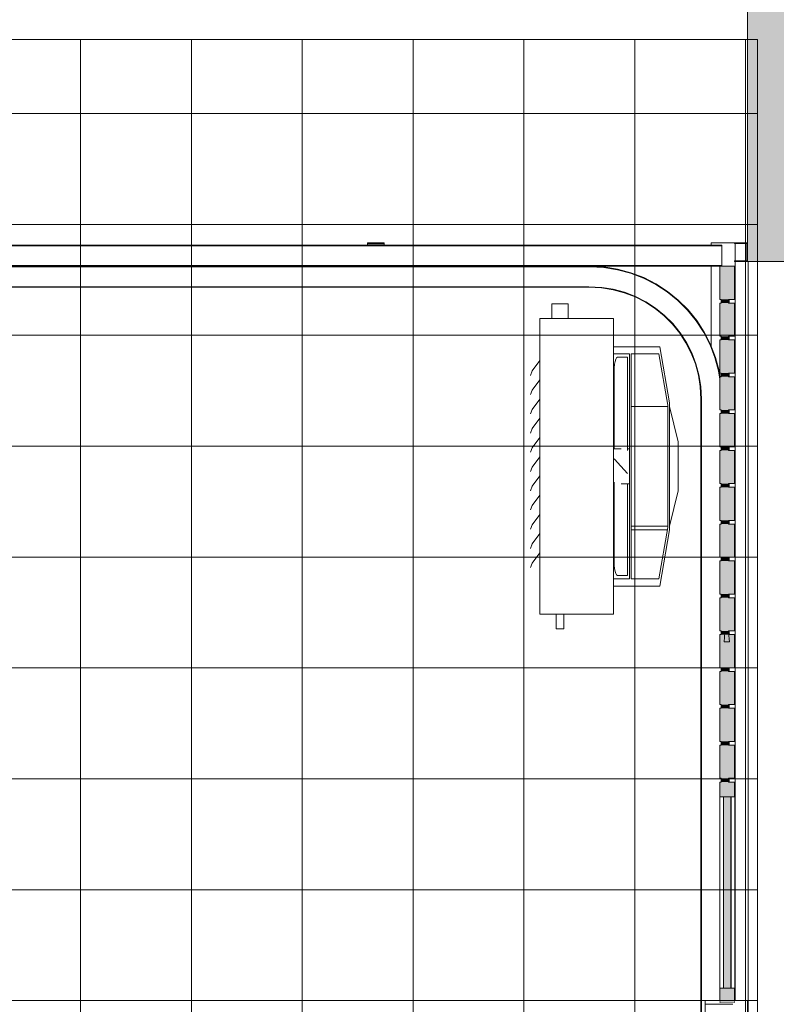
# Model space of a CAD drawing. Header units: millimetres. Extents: x -47038 to 86296, y -75637 to 48966.
# Tile 169 of 174: x 72593 to 74641, y 37870 to 40534. Entities that reach past the tile are written whole.
import ezdxf

# ---------------------------------------------------------------- set-up
doc = ezdxf.new("R2010")
doc.units = ezdxf.units.MM
doc.linetypes.add('Wipeout_Contour', pattern=[1000, 0, -1000])
for name, color, linetype, lineweight, true_color in [('00 - SUFIT Z BLACHY_Nr_pióra__95', 7, 'Continuous', 20, 0x7c7c7c), ('0_Nr_pióra__95', 7, 'Continuous', 20, 0x7c7c7c), ('420-K Ściany_Nr_pióra__95', 7, 'Continuous', 20, 0x7c7c7c)]:
    doc.layers.add(name, color=color, linetype=linetype, lineweight=lineweight, true_color=true_color)
for name, color, linetype, lineweight in [('Nowe_154-Z Ciepłociągi_Nr_pióra__93', 9, 'Continuous', 20), ('Nowe_Drzwi Archicad_Nr_pióra__93', 9, 'Continuous', 20), ('XREF', 8, 'Continuous', 9)]:
    doc.layers.add(name, color=color, linetype=linetype, lineweight=lineweight)
doc.layers.add('Nowe_Drzwi Archicad', color=7, linetype='Continuous')

# ---------------------------------------------------------------- blocks, each defined once
blk = doc.blocks.new('A$C67FE79C0')
at = {"layer": '00 - SUFIT Z BLACHY_Nr_pióra__95', "linetype": 'Continuous', "lineweight": 5}
blk.add_hatch(color=8, dxfattribs=at).paths.add_polyline_path([(2971.45, 552.83), (2971.45, 470), (3034.45, 470), (3034.45, 552.83)])
at = {"layer": '420-K Ściany_Nr_pióra__95', "linetype": 'Continuous', "lineweight": 5}
blk.add_hatch(color=8, dxfattribs=at).paths.add_polyline_path([(2971.45, 410), (3034.45, 410), (3034.45, 470), (2971.45, 470)])
at = {"color": 8, "lineweight": 5}
for p, q in [((2971.45, 415), (2967.95, 415)), ((2967.95, 415), (2967.95, 414.84)), ((2967.95, 414.84), (2971.29, 414.84)), ((2971.29, 414.84), (2971.29, 410.16)), ((2971.45, 410), (2971.45, 415)), ((2971.29, 410.16), (2967.95, 410.16)), ((2967.95, 410.16), (2967.95, 410)), ((2967.95, 410), (2971.45, 410)), ((2966.35, 309.59), (2966.35, 309.02)), ((2966.4, 309.02), (2966.35, 309.59)), ((2966.35, 309.02), (2966.4, 309.02))]:
    blk.add_line(p, q, dxfattribs=at)
at = {"layer": '00 - SUFIT Z BLACHY_Nr_pióra__95', "color": 8, "linetype": 'Continuous', "lineweight": 5}
blk.add_line((2971.45, 552.83), (2971.45, 470), dxfattribs=at)
at = {"layer": '0_Nr_pióra__95', "color": 8, "linetype": 'Continuous', "lineweight": 5}
for p, q in [((2974.13, 470), (36.92, 470)), ((2790.93, 19.39), (2790.93, 470)), ((2820.93, 19.39), (2820.93, 470)), ((2850.93, 19.39), (2850.93, 470)), ((2880.93, 19.39), (2880.93, 470)), ((2910.93, 0), (2910.93, 470)), ((2940.93, 0), (2940.93, 470)), ((2974.13, 0), (2974.13, 470)), ((36.92, 450), (2974.13, 450)), ((1336.33, 420), (2974.13, 420)), ((3034.45, 410), (2971.45, 410)), ((1336.33, 390), (2974.13, 390)), ((1336.33, 360), (2974.13, 360)), ((1336.33, 330), (2974.13, 330)), ((1336.33, 300), (2974.13, 300)), ((1336.33, 270), (2974.13, 270)), ((1336.33, 240), (2974.13, 240))]:
    blk.add_line(p, q, dxfattribs=at)
at = {"layer": '420-K Ściany_Nr_pióra__95', "color": 8, "linetype": 'Continuous', "lineweight": 5}
for p, q in [((2912.59, 470), (25.06, 470)), ((2971.45, 470), (2946.84, 470))]:
    blk.add_line(p, q, dxfattribs=at)
at = {"layer": '420-K Ściany_Nr_pióra__95', "color": 8, "linetype": 'Continuous', "lineweight": 5, "flags": 128}
blk.add_lwpolyline([(2971.45, 470), (2971.45, 415), (2971.45, 410)], dxfattribs=at)
at = {"layer": 'Nowe_154-Z Ciepłociągi_Nr_pióra__93', "color": 8, "linetype": 'Continuous', "lineweight": 5}
for p, q in [((2918.52, 398.55), (2918.59, 398.55)), ((2918.52, 394.55), (2918.52, 398.55)), ((2918.59, 398.55), (2918.81, 398.55)), ((2918.81, 398.55), (2919.16, 398.55)), ((2919.16, 398.55), (2919.62, 398.55)), ((2919.62, 398.55), (2920.15, 398.55)), ((2920.15, 398.55), (2920.72, 398.55)), ((2920.72, 398.55), (2921.29, 398.55)), ((2921.29, 398.55), (2921.82, 398.55)), ((2921.82, 398.55), (2922.27, 398.55)), ((2922.27, 398.55), (2922.62, 398.55)), ((2922.62, 398.55), (2922.84, 398.55)), ((2922.84, 398.55), (2922.92, 398.55)), ((2922.92, 394.55), (2922.92, 398.55)), ((2915.22, 314.55), (2915.22, 394.55)), ((2935.22, 394.55), (2915.22, 394.55)), ((2935.22, 314.55), (2935.22, 394.55)), ((2947.7, 386.93), (2935.22, 386.93)), ((2950.35, 371.7), (2947.7, 386.93)), ((2935.22, 385.03), (2939.47, 385.03)), ((2936.02, 383.95), (2935.8, 383.57)), ((2936.26, 384.08), (2936.02, 383.95)), ((2939, 384.08), (2936.26, 384.08)), ((2939, 358.87), (2939, 384.08)), ((2939.47, 385.03), (2939.47, 324.08)), ((2939.95, 324.08), (2939.95, 385.03)), ((2939.95, 385.03), (2947.46, 385.03)), ((2947.46, 385.03), (2949.88, 371.1)), ((2913.12, 380.35), (2915.22, 383.15)), ((2935.38, 381.25), (2935.35, 380.27)), ((2935.47, 382.17), (2935.38, 381.25)), ((2935.61, 382.96), (2935.47, 382.17)), ((2935.8, 383.57), (2935.61, 382.96)), ((2912.72, 379.15), (2913.12, 380.35)), ((2935.35, 380.27), (2935.35, 359.31)), ((2913.12, 375.15), (2915.22, 377.95)), ((2912.72, 373.95), (2913.12, 375.15)), ((2913.12, 369.95), (2915.22, 372.75)), ((2939.95, 370.74), (2949.88, 370.74)), ((2949.88, 371.1), (2949.88, 338.01)), ((2950.35, 337.41), (2950.35, 371.7)), ((2950.35, 370.74), (2952.72, 361.22)), ((2912.72, 368.75), (2913.12, 369.95)), ((2913.12, 364.75), (2915.22, 367.55)), ((2912.72, 363.55), (2913.12, 364.75)), ((2913.12, 359.55), (2915.22, 362.35)), ((2952.72, 361.22), (2952.72, 360.99)), ((2952.72, 360.99), (2952.72, 360.33)), ((2952.72, 360.33), (2952.72, 359.27)), ((2912.72, 358.35), (2913.12, 359.55)), ((2913.12, 354.35), (2915.22, 357.15)), ((2935.22, 359.31), (2937.24, 359.31)), ((2939, 359.31), (2939.47, 359.31)), ((2952.72, 359.27), (2952.72, 357.89)), ((2952.72, 357.89), (2952.72, 356.28)), ((2912.72, 353.15), (2913.12, 354.35)), ((2935.38, 356.56), (2935.35, 356.59)), ((2935.47, 356.46), (2935.38, 356.56)), ((2935.61, 356.3), (2935.47, 356.46)), ((2935.8, 356.1), (2935.61, 356.3)), ((2936.02, 355.86), (2935.8, 356.1)), ((2936.26, 355.61), (2936.02, 355.86)), ((2939, 352.65), (2936.26, 355.61)), ((2952.72, 356.28), (2952.72, 354.55)), ((2952.72, 354.55), (2952.72, 352.83)), ((2913.12, 349.15), (2915.22, 351.95)), ((2952.72, 352.83), (2952.72, 351.22)), ((2912.72, 347.95), (2913.12, 349.15)), ((2935.22, 349.79), (2935.35, 349.79)), ((2935.35, 328.84), (2935.35, 350.29)), ((2937.24, 349.79), (2939.47, 349.79)), ((2939, 349.79), (2939, 325.03)), ((2952.72, 351.22), (2952.72, 349.84)), ((2952.72, 349.84), (2952.72, 348.78)), ((2913.12, 343.95), (2915.22, 346.75)), ((2950.35, 338.36), (2952.72, 347.89)), ((2952.72, 348.78), (2952.72, 348.11)), ((2952.72, 348.11), (2952.72, 347.89)), ((2912.72, 342.75), (2913.12, 343.95)), ((2913.12, 338.75), (2915.22, 341.55)), ((2912.72, 337.55), (2913.12, 338.75)), ((2939.95, 338.36), (2949.88, 338.36)), ((2913.12, 333.55), (2915.22, 336.35)), ((2939.95, 337.41), (2949.78, 337.41)), ((2949.88, 338.01), (2947.46, 324.08)), ((2947.7, 322.17), (2950.35, 337.41)), ((2912.72, 332.35), (2913.12, 333.55)), ((2913.12, 328.35), (2915.22, 331.15)), ((2912.72, 327.15), (2913.12, 328.35)), ((2935.38, 327.85), (2935.35, 328.84)), ((2935.47, 326.93), (2935.38, 327.85)), ((2935.61, 326.14), (2935.47, 326.93)), ((2935.8, 325.54), (2935.61, 326.14)), ((2936.02, 325.16), (2935.8, 325.54)), ((2936.26, 325.03), (2936.02, 325.16)), ((2939, 325.03), (2936.26, 325.03)), ((2939.47, 324.08), (2935.22, 324.08)), ((2947.46, 324.08), (2939.95, 324.08)), ((2935.22, 322.17), (2947.7, 322.17)), ((2935.22, 314.55), (2915.22, 314.55)), ((2919.67, 314.55), (2919.67, 310.55)), ((2921.77, 314.55), (2921.77, 310.55)), ((2919.7, 310.55), (2919.67, 310.55)), ((2919.81, 310.55), (2919.7, 310.55)), ((2919.98, 310.55), (2919.81, 310.55)), ((2920.19, 310.55), (2919.98, 310.55)), ((2920.45, 310.55), (2920.19, 310.55)), ((2920.72, 310.55), (2920.45, 310.55)), ((2920.99, 310.55), (2920.72, 310.55)), ((2921.24, 310.55), (2920.99, 310.55)), ((2921.46, 310.55), (2921.24, 310.55)), ((2921.63, 310.55), (2921.46, 310.55)), ((2921.73, 310.55), (2921.63, 310.55)), ((2921.77, 310.55), (2921.73, 310.55))]:
    blk.add_line(p, q, dxfattribs=at)
at = {"layer": 'Nowe_Drzwi Archicad_Nr_pióra__93', "color": 8, "linetype": 'Continuous', "lineweight": 5}
for p, q in [((2514.84, 414.4), (2964.54, 414.4)), ((2514.84, 414.24), (2964.54, 414.24)), ((2868.58, 414.8), (2868.58, 415)), ((2873.08, 415), (2868.58, 415)), ((2873.08, 414.8), (2868.58, 414.8)), ((2868.59, 414.4), (2868.59, 414.8)), ((2873.08, 414.8), (2873.08, 415)), ((2873.08, 415), (2873.09, 415)), ((2873.09, 414.8), (2873.08, 414.8)), ((2873.09, 415), (2873.09, 414.8)), ((2873.09, 414.4), (2873.09, 414.8)), ((2961.64, 415), (2967.95, 415)), ((2961.64, 414.4), (2961.64, 415)), ((2964.54, 414.4), (2964.54, 414.24)), ((2964.54, 414.24), (2964.54, 414.4)), ((2964.54, 414.24), (2964.54, 408.86)), ((2967.95, 415), (2967.95, 414.84)), ((2971.45, 415), (2967.95, 415)), ((2971.29, 414.84), (2967.95, 414.84)), ((2968.13, 410.16), (2968.13, 414.84)), ((2971.29, 414.84), (2971.29, 410.16)), ((2514.84, 408.86), (2964.54, 408.86)), ((2514.84, 408.7), (2928.67, 408.7)), ((2928.67, 408.54), (2514.84, 408.54)), ((2932.57, 408.5), (2928.67, 408.7)), ((2928.67, 408.7), (2963.95, 408.7)), ((2932.55, 408.34), (2928.67, 408.54)), ((2936.22, 407.76), (2932.55, 408.34)), ((2936.26, 407.91), (2932.57, 408.5)), ((2932.57, 408.5), (2932.57, 408.5)), ((2939.82, 406.79), (2936.22, 407.76)), ((2939.87, 406.94), (2936.26, 407.91)), ((2936.26, 407.91), (2936.26, 407.91)), ((2961.64, 387.01), (2961.64, 408.7)), ((2963.95, 408.7), (2963.95, 399.73)), ((2967.95, 408.7), (2963.95, 408.7)), ((2964.54, 408.86), (2964.54, 408.7)), ((2964.54, 408.7), (2964.54, 408.86)), ((2967.95, 410.16), (2967.95, 410)), ((2971.29, 410.16), (2967.95, 410.16)), ((2971.45, 410), (2967.95, 410)), ((2968.13, 408.7), (2967.95, 408.7)), ((2967.95, 408.7), (2967.95, 399.73)), ((2968.13, 408.7), (2968.13, 410)), ((2968.13, 399.73), (2968.13, 408.7)), ((2971.63, 102.7), (2971.63, 410)), ((2943.29, 405.46), (2939.82, 406.79)), ((2939.87, 406.94), (2939.87, 406.95)), ((2943.35, 405.61), (2939.87, 406.94)), ((2943.36, 405.61), (2939.87, 406.94)), ((2946.6, 403.77), (2943.29, 405.46)), ((2946.68, 403.91), (2943.35, 405.61)), ((2946.68, 403.91), (2943.36, 405.61)), ((2928.53, 403.16), (2514.84, 403.16)), ((2928.52, 403), (2514.84, 403)), ((2931.97, 402.82), (2928.52, 403)), ((2931.99, 402.98), (2928.53, 403.16)), ((2935.07, 402.33), (2931.97, 402.82)), ((2931.99, 402.98), (2931.99, 402.98)), ((2935.1, 402.48), (2931.99, 402.98)), ((2938.1, 401.52), (2935.07, 402.33)), ((2935.11, 402.48), (2935.1, 402.48)), ((2938.15, 401.67), (2935.1, 402.48)), ((2949.72, 401.75), (2946.6, 403.77)), ((2949.81, 401.87), (2946.68, 403.91)), ((2949.82, 401.87), (2946.68, 403.91)), ((2941.03, 400.39), (2938.1, 401.52)), ((2941.1, 400.54), (2938.15, 401.67)), ((2938.15, 401.67), (2938.15, 401.67)), ((2941.1, 400.54), (2938.15, 401.67)), ((2943.83, 398.97), (2941.03, 400.39)), ((2943.91, 399.1), (2941.1, 400.54)), ((2943.91, 399.1), (2941.1, 400.54)), ((2952.61, 399.41), (2949.72, 401.75)), ((2952.72, 399.52), (2949.81, 401.87)), ((2952.72, 399.52), (2949.82, 401.87)), ((2964.35, 399.73), (2963.95, 399.73)), ((2964.35, 399.73), (2964.35, 398.73)), ((2966.35, 399.73), (2966.35, 398.73)), ((2967.95, 399.73), (2966.35, 399.73)), ((2966.53, 398.73), (2966.53, 399.73)), ((2967.95, 399.73), (2968.13, 399.73)), ((2968.13, 398.73), (2968.13, 399.73)), ((2946.46, 397.26), (2943.83, 398.97)), ((2946.56, 397.39), (2943.91, 399.1)), ((2946.55, 397.39), (2943.91, 399.1)), ((2948.9, 395.28), (2946.46, 397.26)), ((2949.01, 395.4), (2946.55, 397.39)), ((2949.01, 395.4), (2946.56, 397.39)), ((2955.24, 396.78), (2952.61, 399.41)), ((2955.36, 396.88), (2952.72, 399.52)), ((2955.36, 396.88), (2952.72, 399.52)), ((2963.95, 398.73), (2963.95, 389.76)), ((2964.35, 398.73), (2963.95, 398.73)), ((2967.95, 398.73), (2966.35, 398.73)), ((2968.13, 398.73), (2967.95, 398.73)), ((2967.95, 398.73), (2967.95, 389.76)), ((2968.13, 389.76), (2968.13, 398.73)), ((2951.12, 393.06), (2948.9, 395.28)), ((2951.24, 393.17), (2949.01, 395.4)), ((2951.24, 393.17), (2949.01, 395.4)), ((2957.58, 393.89), (2955.24, 396.78)), ((2957.71, 393.98), (2955.36, 396.88)), ((2957.71, 393.98), (2955.36, 396.88)), ((2953.09, 390.62), (2951.12, 393.06)), ((2953.22, 390.72), (2951.24, 393.17)), ((2953.22, 390.72), (2951.24, 393.17)), ((2959.61, 390.77), (2957.58, 393.89)), ((2959.75, 390.85), (2957.71, 393.98)), ((2959.75, 390.85), (2957.71, 393.98)), ((2954.8, 387.99), (2953.09, 390.62)), ((2954.94, 388.07), (2953.22, 390.72)), ((2954.94, 388.07), (2953.22, 390.72)), ((2961.3, 387.45), (2959.61, 390.77)), ((2961.44, 387.52), (2959.75, 390.85)), ((2961.44, 387.52), (2959.75, 390.85)), ((2964.35, 389.76), (2963.95, 389.76)), ((2964.35, 389.76), (2964.35, 388.76)), ((2966.35, 389.76), (2966.35, 388.76)), ((2967.95, 389.76), (2966.35, 389.76)), ((2966.53, 388.76), (2966.53, 389.76)), ((2967.95, 389.76), (2968.13, 389.76)), ((2968.13, 388.76), (2968.13, 389.76)), ((2956.23, 385.2), (2954.8, 387.99)), ((2956.38, 385.26), (2954.94, 388.07)), ((2956.37, 385.26), (2954.94, 388.07)), ((2962.63, 383.98), (2961.3, 387.45)), ((2962.78, 384.03), (2961.44, 387.52)), ((2961.64, 387.01), (2961.44, 387.52)), ((2962.78, 384.03), (2961.64, 387.01)), ((2963.95, 388.76), (2963.95, 379.79)), ((2964.35, 388.76), (2963.95, 388.76)), ((2967.95, 388.76), (2966.35, 388.76)), ((2968.13, 388.76), (2967.95, 388.76)), ((2967.95, 388.76), (2967.95, 379.79)), ((2968.13, 379.79), (2968.13, 388.76)), ((2957.35, 382.27), (2956.23, 385.2)), ((2957.5, 382.31), (2956.37, 385.26)), ((2957.51, 382.31), (2956.38, 385.26)), ((2963.59, 380.39), (2962.63, 383.98)), ((2963.75, 380.42), (2962.78, 384.03)), ((2963.75, 380.42), (2962.78, 384.03)), ((2958.16, 379.23), (2957.35, 382.27)), ((2958.32, 379.27), (2957.5, 382.31)), ((2958.32, 379.27), (2957.51, 382.31)), ((2958.66, 376.13), (2958.16, 379.23)), ((2958.82, 376.15), (2958.32, 379.27)), ((2958.81, 376.15), (2958.32, 379.27)), ((2963.95, 378.14), (2963.59, 380.39)), ((2964, 378.8), (2963.75, 380.42)), ((2964.01, 378.8), (2963.75, 380.42)), ((2964.35, 379.79), (2963.95, 379.79)), ((2963.95, 378.8), (2963.95, 369.82)), ((2964.35, 378.8), (2963.95, 378.8)), ((2964.35, 379.79), (2964.35, 378.8)), ((2966.35, 379.79), (2966.35, 378.8)), ((2967.95, 379.79), (2966.35, 379.79)), ((2967.95, 378.8), (2966.35, 378.8)), ((2966.53, 378.8), (2966.53, 379.79)), ((2967.95, 379.79), (2968.13, 379.79)), ((2968.13, 378.8), (2967.95, 378.8)), ((2967.95, 378.8), (2967.95, 369.82)), ((2968.13, 378.8), (2968.13, 379.79)), ((2968.13, 369.82), (2968.13, 378.8)), ((2958.84, 372.69), (2958.66, 376.13)), ((2958.99, 372.69), (2958.81, 376.15)), ((2959, 372.69), (2958.82, 376.15)), ((2958.84, 0), (2958.84, 372.69)), ((2958.99, 0), (2958.99, 372.69)), ((2959, 0), (2959, 372.69)), ((2964.35, 369.82), (2963.95, 369.82)), ((2963.95, 368.83), (2963.95, 359.86)), ((2964.35, 368.83), (2963.95, 368.83)), ((2964.35, 369.82), (2964.35, 368.83)), ((2966.35, 369.82), (2966.35, 368.83)), ((2967.95, 369.82), (2966.35, 369.82)), ((2967.95, 368.83), (2966.35, 368.83)), ((2966.53, 368.83), (2966.53, 369.82)), ((2967.95, 369.82), (2968.13, 369.82)), ((2968.13, 368.83), (2967.95, 368.83)), ((2967.95, 368.83), (2967.95, 359.86)), ((2968.13, 368.83), (2968.13, 369.82)), ((2968.13, 359.86), (2968.13, 368.83)), ((2964.35, 359.86), (2963.95, 359.86)), ((2964.35, 359.86), (2964.35, 358.86)), ((2966.35, 359.86), (2966.35, 358.86)), ((2967.95, 359.86), (2966.35, 359.86)), ((2966.53, 358.86), (2966.53, 359.86)), ((2967.95, 359.86), (2968.13, 359.86)), ((2968.13, 309.02), (2968.13, 359.86)), ((2963.95, 358.86), (2963.95, 349.89)), ((2964.35, 358.86), (2963.95, 358.86)), ((2967.95, 358.86), (2966.35, 358.86)), ((2968.13, 358.86), (2967.95, 358.86)), ((2967.95, 358.86), (2967.95, 349.89)), ((2968.13, 349.89), (2968.13, 358.86)), ((2964.35, 349.89), (2963.95, 349.89)), ((2964.35, 349.89), (2964.35, 348.89)), ((2966.35, 349.89), (2966.35, 348.89)), ((2967.95, 349.89), (2966.35, 349.89)), ((2966.53, 348.89), (2966.53, 349.89)), ((2967.95, 349.89), (2968.13, 349.89)), ((2963.95, 348.89), (2963.95, 339.92)), ((2964.35, 348.89), (2963.95, 348.89)), ((2967.95, 348.89), (2966.35, 348.89)), ((2968.13, 348.89), (2967.95, 348.89)), ((2967.95, 348.89), (2967.95, 339.92)), ((2968.13, 339.92), (2968.13, 348.89)), ((2964.35, 339.92), (2963.95, 339.92)), ((2963.95, 338.92), (2963.95, 329.95)), ((2964.35, 338.92), (2963.95, 338.92)), ((2964.35, 339.92), (2964.35, 338.92)), ((2966.35, 339.92), (2966.35, 338.92)), ((2967.95, 339.92), (2966.35, 339.92)), ((2967.95, 338.92), (2966.35, 338.92)), ((2966.53, 338.92), (2966.53, 339.92)), ((2967.95, 339.92), (2968.13, 339.92)), ((2968.13, 338.92), (2967.95, 338.92)), ((2967.95, 338.92), (2967.95, 329.95)), ((2968.13, 329.95), (2968.13, 338.92)), ((2964.35, 329.95), (2963.95, 329.95)), ((2963.95, 328.95), (2963.95, 319.98)), ((2964.35, 328.95), (2963.95, 328.95)), ((2964.35, 329.95), (2964.35, 328.95)), ((2966.35, 329.95), (2966.35, 328.95)), ((2967.95, 329.95), (2966.35, 329.95)), ((2967.95, 328.95), (2966.35, 328.95)), ((2966.53, 328.95), (2966.53, 329.95)), ((2967.95, 329.95), (2968.13, 329.95)), ((2968.13, 328.95), (2967.95, 328.95)), ((2967.95, 328.95), (2967.95, 319.98)), ((2968.13, 319.98), (2968.13, 328.95)), ((2964.35, 319.98), (2963.95, 319.98)), ((2964.35, 319.98), (2964.35, 318.99)), ((2966.35, 319.98), (2966.35, 318.99)), ((2967.95, 319.98), (2966.35, 319.98)), ((2966.53, 318.99), (2966.53, 319.98)), ((2967.95, 319.98), (2968.13, 319.98)), ((2963.95, 318.99), (2963.95, 310.01)), ((2964.35, 318.99), (2963.95, 318.99)), ((2967.95, 318.99), (2966.35, 318.99)), ((2968.13, 318.99), (2967.95, 318.99)), ((2967.95, 318.99), (2967.95, 310.01)), ((2968.13, 310.01), (2968.13, 318.99)), ((2964.35, 310.01), (2963.95, 310.01)), ((2964.35, 310.01), (2964.35, 309.02)), ((2965.35, 309.59), (2965.1, 307.09)), ((2966.35, 309.59), (2965.35, 309.59)), ((2966.35, 310.01), (2966.35, 309.02)), ((2967.95, 310.01), (2966.35, 310.01)), ((2966.53, 309.59), (2966.35, 309.59)), ((2966.35, 309.59), (2966.6, 307.09)), ((2966.53, 309.59), (2966.53, 310.01)), ((2966.53, 309.59), (2966.59, 309.02)), ((2967.95, 310.01), (2968.13, 310.01)), ((2964.35, 309.02), (2963.95, 309.02)), ((2963.95, 309.02), (2963.95, 307.09)), ((2963.95, 307.09), (2963.95, 300.05)), ((2966.6, 307.09), (2965.1, 307.09)), ((2967.95, 309.02), (2966.35, 309.02)), ((2968.13, 309.02), (2967.95, 309.02)), ((2967.95, 309.02), (2967.95, 307.09)), ((2967.95, 307.09), (2967.95, 300.05)), ((2968.13, 307.09), (2968.13, 309.02)), ((2968.13, 300.05), (2968.13, 307.09)), ((2964.35, 300.05), (2963.95, 300.05)), ((2963.95, 299.05), (2963.95, 290.08)), ((2964.35, 299.05), (2963.95, 299.05)), ((2964.35, 300.05), (2964.35, 299.05)), ((2966.35, 300.05), (2966.35, 299.05)), ((2967.95, 300.05), (2966.35, 300.05)), ((2967.95, 299.05), (2966.35, 299.05)), ((2966.53, 299.05), (2966.53, 300.05)), ((2967.95, 300.05), (2968.13, 300.05)), ((2968.13, 299.05), (2967.95, 299.05)), ((2967.95, 299.05), (2967.95, 290.08)), ((2968.13, 299.05), (2968.13, 300.05)), ((2968.13, 290.08), (2968.13, 299.05)), ((2964.35, 290.08), (2963.95, 290.08)), ((2963.95, 289.08), (2963.95, 280.11)), ((2964.35, 289.08), (2963.95, 289.08)), ((2964.35, 290.08), (2964.35, 289.08)), ((2966.35, 290.08), (2966.35, 289.08)), ((2967.95, 290.08), (2966.35, 290.08)), ((2967.95, 289.08), (2966.35, 289.08)), ((2966.53, 289.08), (2966.53, 290.08)), ((2967.95, 290.08), (2968.13, 290.08)), ((2968.13, 289.08), (2967.95, 289.08)), ((2967.95, 289.08), (2967.95, 280.11)), ((2968.13, 289.08), (2968.13, 290.08)), ((2968.13, 280.11), (2968.13, 289.08)), ((2964.35, 280.11), (2963.95, 280.11)), ((2964.35, 280.11), (2964.35, 279.11)), ((2966.35, 280.11), (2966.35, 279.11)), ((2967.95, 280.11), (2966.35, 280.11)), ((2966.53, 279.11), (2966.53, 280.11)), ((2967.95, 280.11), (2968.13, 280.11)), ((2968.13, 279.11), (2968.13, 280.11)), ((2963.95, 279.11), (2963.95, 270.14)), ((2964.35, 279.11), (2963.95, 279.11)), ((2967.95, 279.11), (2966.35, 279.11)), ((2968.13, 279.11), (2967.95, 279.11)), ((2967.95, 279.11), (2967.95, 270.14)), ((2968.13, 270.14), (2968.13, 279.11)), ((2964.35, 270.14), (2963.95, 270.14)), ((2963.95, 269.14), (2963.95, 265.16)), ((2964.35, 269.14), (2963.95, 269.14)), ((2964.35, 270.14), (2964.35, 269.14)), ((2966.35, 270.14), (2966.35, 269.14)), ((2967.95, 270.14), (2966.35, 270.14)), ((2966.35, 269.14), (2966.39, 269.14)), ((2967.95, 269.14), (2966.35, 269.14)), ((2966.53, 269.14), (2966.53, 270.14)), ((2967.95, 270.14), (2968.13, 270.14)), ((2968.13, 269.14), (2967.95, 269.14)), ((2967.95, 269.14), (2967.95, 265.16)), ((2968.13, 269.14), (2968.13, 270.14)), ((2968.13, 265.16), (2968.13, 269.14)), ((2964.95, 265.16), (2963.95, 265.16)), ((2963.99, 265.16), (2963.99, 213.32)), ((2964.95, 265.16), (2964.95, 213.32)), ((2966.95, 265.16), (2964.95, 265.16)), ((2966.95, 265.16), (2966.95, 213.32)), ((2967.95, 265.16), (2966.95, 265.16)), ((2966.99, 213.32), (2966.99, 265.16)), ((2967.95, 265.16), (2967.99, 265.16)), ((2967.99, 265.16), (2967.99, 213.32)), ((2967.99, 213.32), (2967.99, 265.16)), ((2967.99, 265.16), (2968.13, 265.16)), ((2968.13, 213.32), (2968.13, 265.16)), ((2968.13, 265.16), (2968.13, 213.32)), ((2963.95, 213.32), (2963.95, 209.33)), ((2964.95, 213.32), (2963.95, 213.32)), ((2966.95, 213.32), (2964.95, 213.32)), ((2967.95, 213.32), (2966.95, 213.32)), ((2967.99, 213.32), (2967.95, 213.32)), ((2967.95, 213.32), (2967.95, 209.33)), ((2968.13, 213.32), (2967.99, 213.32)), ((2968.13, 210), (2968.13, 213.32)), ((2967.95, 209.33), (2963.95, 209.33))]:
    blk.add_line(p, q, dxfattribs=at)
at = {"layer": 'Nowe_Drzwi Archicad_Nr_pióra__93', "color": 8, "linetype": 'Continuous', "lineweight": 5, "extrusion": (0, 0, -1)}
for points in [[(-2967.95, 399.73), (-2963.95, 408.7), (-2963.95, 399.73)], [(-2963.95, 408.7), (-2967.95, 399.73), (-2967.95, 408.7)], [(-2966.35, 398.73), (-2964.35, 399.73), (-2964.35, 398.73)], [(-2964.35, 399.73), (-2966.35, 398.73), (-2966.35, 399.73)], [(-2967.95, 389.76), (-2963.95, 398.73), (-2963.95, 389.76)], [(-2963.95, 398.73), (-2967.95, 389.76), (-2967.95, 398.73)], [(-2966.35, 388.76), (-2964.35, 389.76), (-2964.35, 388.76)], [(-2964.35, 389.76), (-2966.35, 388.76), (-2966.35, 389.76)], [(-2967.95, 379.79), (-2963.95, 388.76), (-2963.95, 379.79)], [(-2963.95, 388.76), (-2967.95, 379.79), (-2967.95, 388.76)], [(-2967.95, 369.82), (-2963.95, 378.8), (-2963.95, 369.82)], [(-2963.95, 378.8), (-2967.95, 369.82), (-2967.95, 378.8)], [(-2966.35, 378.8), (-2964.35, 379.79), (-2964.35, 378.8)], [(-2964.35, 379.79), (-2966.35, 378.8), (-2966.35, 379.79)], [(-2967.95, 359.86), (-2963.95, 368.83), (-2963.95, 359.86)], [(-2963.95, 368.83), (-2967.95, 359.86), (-2967.95, 368.83)], [(-2966.35, 368.83), (-2964.35, 369.82), (-2964.35, 368.83)], [(-2964.35, 369.82), (-2966.35, 368.83), (-2966.35, 369.82)], [(-2966.35, 358.86), (-2964.35, 359.86), (-2964.35, 358.86)], [(-2964.35, 359.86), (-2966.35, 358.86), (-2966.35, 359.86)], [(-2967.95, 349.89), (-2963.95, 358.86), (-2963.95, 349.89)], [(-2963.95, 358.86), (-2967.95, 349.89), (-2967.95, 358.86)], [(-2966.35, 348.89), (-2964.35, 349.89), (-2964.35, 348.89)], [(-2964.35, 349.89), (-2966.35, 348.89), (-2966.35, 349.89)], [(-2967.95, 339.92), (-2963.95, 348.89), (-2963.95, 339.92)], [(-2963.95, 348.89), (-2967.95, 339.92), (-2967.95, 348.89)], [(-2967.95, 329.95), (-2963.95, 338.92), (-2963.95, 329.95)], [(-2963.95, 338.92), (-2967.95, 329.95), (-2967.95, 338.92)], [(-2966.35, 338.92), (-2964.35, 339.92), (-2964.35, 338.92)], [(-2964.35, 339.92), (-2966.35, 338.92), (-2966.35, 339.92)], [(-2967.95, 319.98), (-2963.95, 328.95), (-2963.95, 319.98)], [(-2963.95, 328.95), (-2967.95, 319.98), (-2967.95, 328.95)], [(-2966.35, 328.95), (-2964.35, 329.95), (-2964.35, 328.95)], [(-2964.35, 329.95), (-2966.35, 328.95), (-2966.35, 329.95)], [(-2966.35, 318.99), (-2964.35, 319.98), (-2964.35, 318.99)], [(-2964.35, 319.98), (-2966.35, 318.99), (-2966.35, 319.98)], [(-2967.95, 310.01), (-2963.95, 318.99), (-2963.95, 310.01)], [(-2963.95, 318.99), (-2967.95, 310.01), (-2967.95, 318.99)], [(-2966.35, 309.02), (-2964.35, 310.01), (-2964.35, 309.02)], [(-2964.35, 310.01), (-2966.35, 309.02), (-2966.35, 310.01)], [(-2967.95, 307.09), (-2963.95, 309.02), (-2963.95, 307.09)], [(-2963.95, 309.02), (-2967.95, 307.09), (-2967.95, 309.02)], [(-2967.95, 300.05), (-2963.95, 307.09), (-2963.95, 300.05)], [(-2963.95, 307.09), (-2967.95, 300.05), (-2967.95, 307.09)], [(-2967.95, 290.08), (-2963.95, 299.05), (-2963.95, 290.08)], [(-2963.95, 299.05), (-2967.95, 290.08), (-2967.95, 299.05)], [(-2966.35, 299.05), (-2964.35, 300.05), (-2964.35, 299.05)], [(-2964.35, 300.05), (-2966.35, 299.05), (-2966.35, 300.05)], [(-2967.95, 280.11), (-2963.95, 289.08), (-2963.95, 280.11)], [(-2963.95, 289.08), (-2967.95, 280.11), (-2967.95, 289.08)], [(-2966.35, 289.08), (-2964.35, 290.08), (-2964.35, 289.08)], [(-2964.35, 290.08), (-2966.35, 289.08), (-2966.35, 290.08)], [(-2966.35, 279.11), (-2964.35, 280.11), (-2964.35, 279.11)], [(-2964.35, 280.11), (-2966.35, 279.11), (-2966.35, 280.11)], [(-2967.95, 270.14), (-2963.95, 279.11), (-2963.95, 270.14)], [(-2963.95, 279.11), (-2967.95, 270.14), (-2967.95, 279.11)], [(-2967.95, 265.16), (-2963.95, 269.14), (-2963.95, 265.16)], [(-2963.95, 269.14), (-2967.95, 265.16), (-2967.95, 269.14)], [(-2966.35, 269.14), (-2964.35, 270.14), (-2964.35, 269.14)], [(-2964.35, 270.14), (-2966.35, 269.14), (-2966.35, 270.14)], [(-2966.95, 213.32), (-2964.95, 265.16), (-2964.95, 213.32)], [(-2964.95, 265.16), (-2966.95, 213.32), (-2966.95, 265.16)], [(-2967.95, 209.33), (-2963.95, 213.32), (-2963.95, 209.33)], [(-2963.95, 213.32), (-2967.95, 209.33), (-2967.95, 213.32)]]:
    blk.add_solid(points, dxfattribs=at)
at = {"color": 8, "linetype": 'Wipeout_Contour', "lineweight": 5, "ltscale": 39840.88841}
blk.add_wipeout([(2963.95, 210), (2959.95, 210), (2959.95, 209), (2971.45, 209), (2971.45, 210), (2967.95, 210), (2967.95, 209.33), (2963.95, 209.33)], dxfattribs=at).dxf.layer = 'Nowe_Drzwi Archicad'
at = {"layer": '0_Nr_pióra__95', "color": 8, "linetype": 'Continuous', "lineweight": 5}
for p, q in [((2970.93, 0), (2970.93, 470)), ((2971.63, 102.7), (2971.63, 410)), ((1336.33, 210), (2974.13, 210))]:
    blk.add_line(p, q, dxfattribs=at)
at = {"layer": 'Nowe_Drzwi Archicad_Nr_pióra__93', "color": 8, "linetype": 'Continuous', "lineweight": 5}
for p, q in [((2959.95, 210), (2959.95, 209)), ((2971.45, 210), (2959.95, 210)), ((2967.45, 209), (2959.95, 209)), ((2959.99, 0), (2959.99, 209)), ((2971.45, 210), (2971.49, 210)), ((2971.45, 210), (2971.45, 209)), ((2971.49, 210), (2971.49, 209)), ((2971.49, 209), (2971.49, 102.7))]:
    blk.add_line(p, q, dxfattribs=at)

msp = doc.modelspace()

# ---------------------------------------------------------------- block references
at = {"layer": 'XREF', "xscale": 10, "yscale": 10, "zscale": 10, "rotation": 360}
msp.add_blockref('A$C67FE79C0', (44848.7, 35780.4), dxfattribs=at)

doc.saveas('drawing.dxf')
